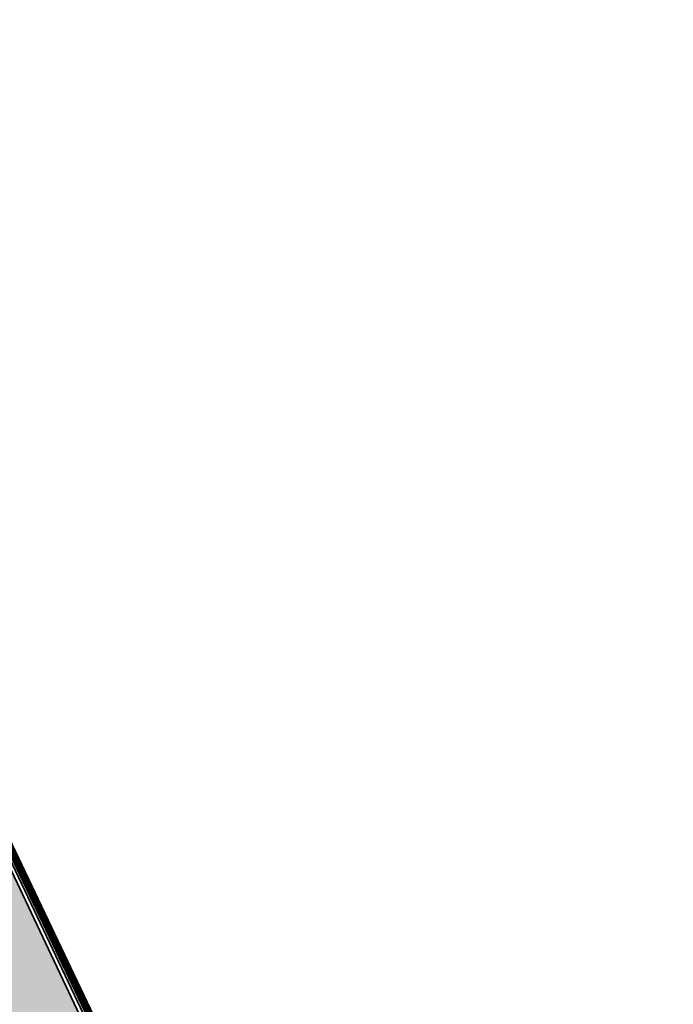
# Model space of a CAD drawing. Header units: metres. Extents: x 199937 to 201628, y 374508 to 375260.
# Tile 181 of 183: x 201480 to 201497, y 374890 to 374915. Entities that reach past the tile are written whole.
import ezdxf

# ---------------------------------------------------------------- set-up
doc = ezdxf.new("R2010")
doc.units = ezdxf.units.M
doc.linetypes.add('VH-OPSLUITBAND_100X200', pattern=[16, 8, -2, 4, -2])
doc.linetypes.add('XX-PROJECTGRENS', pattern=[18, 12, -3, 0, -3])
doc.layers.add('N-WE-KG-GRENS_PROJECT-G', color=7, linetype='XX-PROJECTGRENS', lineweight=35, transparency=0.45)
doc.layers.add('N-WE-VH-KANTOPSLUITING_OPSLUITBAND_100X200-G', color=150, linetype='VH-OPSLUITBAND_100X200', lineweight=35)
doc.layers.add('N-WE-VH-VERHARDING_TEGEL-A', color=252, linetype='Continuous', lineweight=18)

msp = doc.modelspace()

# ---------------------------------------------------------------- hatches: boundary and pattern name
at = {"layer": 'N-WE-VH-VERHARDING_TEGEL-A'}
h = msp.add_hatch(dxfattribs=at)
h.set_pattern_fill('AVH-TEGEL_300X300_HALFST-SO', color=256, scale=5, angle=115.44303439, pattern_type=2)
h.set_pattern_definition([(115.44303439, (0, 0), (-0.2643359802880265, 0.2064618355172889), [0.3, -0.3]), (205.44303439, (0, 0), (0.1288840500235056, -0.2709038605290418), [])])
edge = h.paths.add_edge_path()
edge.add_line((201477.9667781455, 374898.0149935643), (201476.4769283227, 374897.3058761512))
edge.add_line((201476.4769283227, 374897.3058761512), (201490.8542306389, 374867.0992828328))
edge.add_arc((201496.1364254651, 374869.6134263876), 5.849999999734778, 205.4528459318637, 256.1598744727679)
edge.add_line((201494.7370264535, 374863.9332694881), (201495.0781645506, 374865.3179481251))
edge.add_arc((201496.1214642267, 374869.1794926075), 4.000000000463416, 205.4528459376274, 254.8809844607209, ccw=False)
edge.add_line((201492.5097070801, 374867.4604200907), (201477.9667781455, 374898.0149935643))

# ---------------------------------------------------------------- linework, layer by layer
at = {"layer": 'N-WE-KG-GRENS_PROJECT-G', "const_width": 0.2}
msp.add_lwpolyline([(201439.4621770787, 374979.5261280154), (201492.1790662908, 374868.6795140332, 0.5255248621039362), (201499.1173922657, 374866.9516391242), (201509.4342357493, 374873.5955944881, -0.07291616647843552), (201518.823211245, 374878.069786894), (201527.0470906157, 374881.2399231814), (201530.9059065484, 374871.5719258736), (201514.3318403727, 374863.9328418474, 0.05342277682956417), (201499.7170420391, 374854.1030272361), (201477.6041772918, 374835.5521316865), (201435.0933453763, 374796.7361576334)], format="xyb", dxfattribs=at)
at = {"layer": 'N-WE-VH-KANTOPSLUITING_OPSLUITBAND_100X200-G'}
for points in [[(201372.784837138, 375138.4957551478), (201383.6018322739, 375115.5981063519), (201392.8281220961, 375096.0429395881), (201411.8032777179, 375056.0240466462), (201419.3191783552, 375040.2385823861), (201430.212341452, 375017.3002392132, -0.04436492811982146), (201433.9880764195, 375006.1418724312, -0.03323852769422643), (201435.6717882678, 374995.4372529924, -0.004665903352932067), (201436.0977302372, 374990.005817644, 0.0941008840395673), (201438.284898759, 374981.669353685), (201464.9650242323, 374925.6134940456), (201472.5923597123, 374909.5392858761), (201492.6000010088, 374867.5033969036, 0.4602461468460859), (201498.3197287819, 374865.958059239), (201504.4820542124, 374870.1631505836), (201505.7508219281, 374870.9828620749), (201509.1791954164, 374873.0960684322), (201511.8583393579, 374874.626389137), (201514.5957172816, 374876.0283638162), (201517.4379074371, 374877.2995821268), (201522.1895846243, 374879.1209557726), (201527.0301356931, 374880.9137019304), (201527.5858248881, 374879.4132988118)], [(201372.6944187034, 375138.4530409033), (201383.5114138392, 375115.5553921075), (201392.737723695, 375096.0001828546), (201411.7129548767, 375055.9811305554), (201419.2288683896, 375040.1956392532), (201430.1214003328, 375017.2586251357, -0.04435671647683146), (201433.8907078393, 375006.1190703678, -0.03323589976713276), (201435.5721802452, 374995.4284070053, -0.004665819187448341), (201435.9979677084, 374989.9989301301, 0.09410088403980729), (201438.1946044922, 374981.6263775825), (201464.8747045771, 374925.5705712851), (201472.5020402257, 374909.4963627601), (201492.5097070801, 374867.4604200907, 0.4602461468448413), (201498.3760945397, 374865.8754583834), (201504.5373791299, 374870.0798394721), (201505.8041970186, 374870.8982912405), (201509.2302448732, 374873.0100641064), (201511.9059560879, 374874.5384240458), (201514.6389543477, 374875.9381556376), (201517.4762463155, 374877.2071831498), (201522.2248469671, 374879.0273775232), (201526.9710910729, 374880.7851961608), (201527.4920496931, 374879.3785682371)]]:
    msp.add_lwpolyline(points, format="xyb", dxfattribs=at)

doc.saveas('drawing.dxf')
